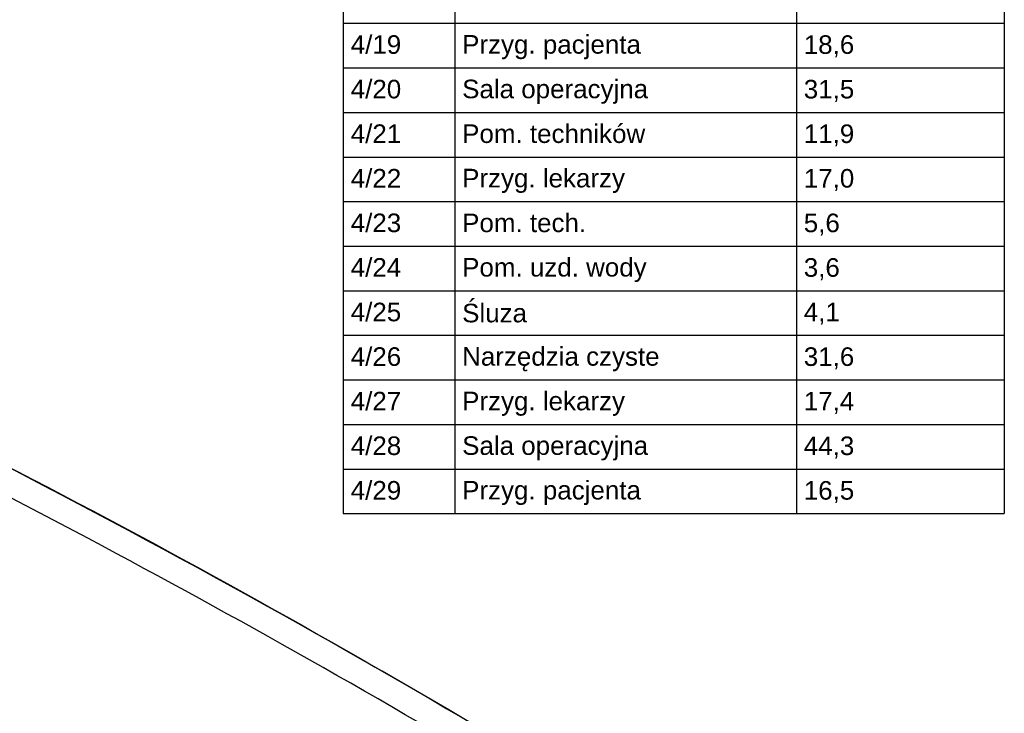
# Model space of a CAD drawing. Header units: millimetres. Extents: x -170998 to -45998, y 10557 to 52557.
# Tile 89 of 92: x -79941 to -66684, y 28569 to 37905. Entities that reach past the tile are written whole.
import ezdxf

# ---------------------------------------------------------------- set-up
doc = ezdxf.new("R2010")
doc.units = ezdxf.units.MM
doc.header["$MEASUREMENT"] = 0
for name, color, linetype in [('Linia', 7, 'Continuous'), ('Strop', 7, 'Continuous'), ('Tekst', 7, 'Continuous'), ('Ściana', 7, 'Continuous')]:
    doc.layers.add(name, color=color, linetype=linetype)
doc.styles.add('Arial', font='txt')

msp = doc.modelspace()

# ---------------------------------------------------------------- linework, layer by layer
at = {"layer": 'Linia'}
for p, q in [((-75583.724, 38456.652), (-75583.724, 37856.652)), ((-74083.724, 38456.652), (-74083.724, 37856.652)), ((-74083.724, 38456.652), (-74083.724, 37856.652)), ((-69483.724, 38456.652), (-69483.724, 37856.652)), ((-69483.724, 38456.652), (-69483.724, 37856.652)), ((-66683.724, 38456.652), (-66683.724, 37856.652)), ((-75583.724, 37856.652), (-74083.724, 37856.652)), ((-75583.724, 37856.652), (-74083.724, 37856.652)), ((-75583.724, 37856.652), (-75583.724, 37256.652)), ((-74083.724, 37856.652), (-74083.724, 37256.652)), ((-74083.724, 37856.652), (-69483.724, 37856.652)), ((-74083.724, 37856.652), (-69483.724, 37856.652)), ((-74083.724, 37856.652), (-74083.724, 37256.652)), ((-69483.724, 37856.652), (-69483.724, 37256.652)), ((-69483.724, 37856.652), (-66683.724, 37856.652)), ((-69483.724, 37856.652), (-66683.724, 37856.652)), ((-69483.724, 37856.652), (-69483.724, 37256.652)), ((-66683.724, 37856.652), (-66683.724, 37256.652)), ((-75583.724, 37256.652), (-74083.724, 37256.652)), ((-75583.724, 37256.652), (-74083.724, 37256.652)), ((-75583.724, 37256.652), (-75583.724, 36656.652)), ((-74083.724, 37256.652), (-74083.724, 36656.652)), ((-74083.724, 37256.652), (-69483.724, 37256.652)), ((-74083.724, 37256.652), (-69483.724, 37256.652)), ((-74083.724, 37256.652), (-74083.724, 36656.652)), ((-69483.724, 37256.652), (-69483.724, 36656.652)), ((-69483.724, 37256.652), (-66683.724, 37256.652)), ((-69483.724, 37256.652), (-66683.724, 37256.652)), ((-69483.724, 37256.652), (-69483.724, 36656.652)), ((-66683.724, 37256.652), (-66683.724, 36656.652)), ((-75583.724, 36656.652), (-74083.724, 36656.652)), ((-75583.724, 36656.652), (-74083.724, 36656.652)), ((-75583.724, 36656.652), (-75583.724, 36056.652)), ((-74083.724, 36656.652), (-74083.724, 36056.652)), ((-74083.724, 36656.652), (-69483.724, 36656.652)), ((-74083.724, 36656.652), (-69483.724, 36656.652)), ((-74083.724, 36656.652), (-74083.724, 36056.652)), ((-69483.724, 36656.652), (-69483.724, 36056.652)), ((-69483.724, 36656.652), (-66683.724, 36656.652)), ((-69483.724, 36656.652), (-66683.724, 36656.652)), ((-69483.724, 36656.652), (-69483.724, 36056.652)), ((-66683.724, 36656.652), (-66683.724, 36056.652)), ((-75583.724, 36056.652), (-74083.724, 36056.652)), ((-75583.724, 36056.652), (-74083.724, 36056.652)), ((-75583.724, 36056.652), (-75583.724, 35456.652)), ((-74083.724, 36056.652), (-74083.724, 35456.652)), ((-74083.724, 36056.652), (-69483.724, 36056.652)), ((-74083.724, 36056.652), (-69483.724, 36056.652)), ((-74083.724, 36056.652), (-74083.724, 35456.652)), ((-69483.724, 36056.652), (-69483.724, 35456.652)), ((-69483.724, 36056.652), (-66683.724, 36056.652)), ((-69483.724, 36056.652), (-66683.724, 36056.652)), ((-69483.724, 36056.652), (-69483.724, 35456.652)), ((-66683.724, 36056.652), (-66683.724, 35456.652)), ((-75583.724, 35456.652), (-74083.724, 35456.652)), ((-75583.724, 35456.652), (-74083.724, 35456.652)), ((-75583.724, 35456.652), (-75583.724, 34856.652)), ((-74083.724, 35456.652), (-74083.724, 34856.652)), ((-74083.724, 35456.652), (-69483.724, 35456.652)), ((-74083.724, 35456.652), (-69483.724, 35456.652)), ((-74083.724, 35456.652), (-74083.724, 34856.652)), ((-69483.724, 35456.652), (-69483.724, 34856.652)), ((-69483.724, 35456.652), (-66683.724, 35456.652)), ((-69483.724, 35456.652), (-66683.724, 35456.652)), ((-69483.724, 35456.652), (-69483.724, 34856.652)), ((-66683.724, 35456.652), (-66683.724, 34856.652)), ((-75583.724, 34856.652), (-74083.724, 34856.652)), ((-75583.724, 34856.652), (-74083.724, 34856.652)), ((-75583.724, 34856.652), (-75583.724, 34256.652)), ((-74083.724, 34856.652), (-74083.724, 34256.652)), ((-74083.724, 34856.652), (-69483.724, 34856.652)), ((-74083.724, 34856.652), (-69483.724, 34856.652)), ((-74083.724, 34856.652), (-74083.724, 34256.652)), ((-69483.724, 34856.652), (-69483.724, 34256.652)), ((-69483.724, 34856.652), (-66683.724, 34856.652)), ((-69483.724, 34856.652), (-66683.724, 34856.652)), ((-69483.724, 34856.652), (-69483.724, 34256.652)), ((-66683.724, 34856.652), (-66683.724, 34256.652)), ((-75583.724, 34256.652), (-74083.724, 34256.652)), ((-75583.724, 34256.652), (-74083.724, 34256.652)), ((-75583.724, 34256.652), (-75583.724, 33656.652)), ((-74083.724, 34256.652), (-74083.724, 33656.652)), ((-74083.724, 34256.652), (-69483.724, 34256.652)), ((-74083.724, 34256.652), (-69483.724, 34256.652)), ((-74083.724, 34256.652), (-74083.724, 33656.652)), ((-69483.724, 34256.652), (-69483.724, 33656.652)), ((-69483.724, 34256.652), (-66683.724, 34256.652)), ((-69483.724, 34256.652), (-66683.724, 34256.652)), ((-69483.724, 34256.652), (-69483.724, 33656.652)), ((-66683.724, 34256.652), (-66683.724, 33656.652)), ((-75583.724, 33656.652), (-74083.724, 33656.652)), ((-75583.724, 33656.652), (-74083.724, 33656.652)), ((-75583.724, 33656.652), (-75583.724, 33056.652)), ((-74083.724, 33656.652), (-74083.724, 33056.652)), ((-74083.724, 33656.652), (-69483.724, 33656.652)), ((-74083.724, 33656.652), (-69483.724, 33656.652)), ((-74083.724, 33656.652), (-74083.724, 33056.652)), ((-69483.724, 33656.652), (-69483.724, 33056.652)), ((-69483.724, 33656.652), (-66683.724, 33656.652)), ((-69483.724, 33656.652), (-66683.724, 33656.652)), ((-69483.724, 33656.652), (-69483.724, 33056.652)), ((-66683.724, 33656.652), (-66683.724, 33056.652)), ((-75583.724, 33056.652), (-74083.724, 33056.652)), ((-75583.724, 33056.652), (-74083.724, 33056.652)), ((-75583.724, 33056.652), (-75583.724, 32456.652)), ((-74083.724, 33056.652), (-74083.724, 32456.652)), ((-74083.724, 33056.652), (-69483.724, 33056.652)), ((-74083.724, 33056.652), (-69483.724, 33056.652)), ((-74083.724, 33056.652), (-74083.724, 32456.652)), ((-69483.724, 33056.652), (-69483.724, 32456.652)), ((-69483.724, 33056.652), (-66683.724, 33056.652)), ((-69483.724, 33056.652), (-66683.724, 33056.652)), ((-69483.724, 33056.652), (-69483.724, 32456.652)), ((-66683.724, 33056.652), (-66683.724, 32456.652)), ((-75583.724, 32456.652), (-74083.724, 32456.652)), ((-75583.724, 32456.652), (-74083.724, 32456.652)), ((-75583.724, 32456.652), (-75583.724, 31856.652)), ((-74083.724, 32456.652), (-74083.724, 31856.652)), ((-74083.724, 32456.652), (-69483.724, 32456.652)), ((-74083.724, 32456.652), (-69483.724, 32456.652)), ((-74083.724, 32456.652), (-74083.724, 31856.652)), ((-69483.724, 32456.652), (-69483.724, 31856.652)), ((-69483.724, 32456.652), (-66683.724, 32456.652)), ((-69483.724, 32456.652), (-66683.724, 32456.652)), ((-69483.724, 32456.652), (-69483.724, 31856.652)), ((-66683.724, 32456.652), (-66683.724, 31856.652)), ((-75583.724, 31856.652), (-74083.724, 31856.652)), ((-75583.724, 31856.652), (-74083.724, 31856.652)), ((-75583.724, 31856.652), (-75583.724, 31256.652)), ((-74083.724, 31856.652), (-74083.724, 31256.652)), ((-74083.724, 31856.652), (-69483.724, 31856.652)), ((-74083.724, 31856.652), (-69483.724, 31856.652)), ((-74083.724, 31856.652), (-74083.724, 31256.652)), ((-69483.724, 31856.652), (-69483.724, 31256.652)), ((-69483.724, 31856.652), (-66683.724, 31856.652)), ((-69483.724, 31856.652), (-66683.724, 31856.652)), ((-69483.724, 31856.652), (-69483.724, 31256.652)), ((-66683.724, 31856.652), (-66683.724, 31256.652)), ((-75583.724, 31256.652), (-66683.724, 31256.652))]:
    msp.add_line(p, q, dxfattribs=at)
at = {"layer": 'Strop', "flags": 128}
msp.add_lwpolyline([(-114963.364, 42885.522, -0.034912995), (-97147.904, 38702.246, -0.03139835), (-83179.127, 33388.934, -0.003589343), (-81600.813, 32648.61, -0.015549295), (-75154.286, 29191.532, -0.0168287), (-67557.968, 24484.617), (-67557.968, 20745.281), (-74808.018, 20745.281), (-74808.018, 16049.32), (-96528.019, 16049.32), (-96528.019, 14639.32), (-140258.019, 14639.32)], format="xyb", dxfattribs=at)
at = {"layer": 'Ściana'}
for radius, start, end in [(131317.865, 56.28198176, 63.53325138), (130967.865, 57.19530479, 63.13880596)]:
    msp.add_arc((-140453.307, -84742.896), radius, start, end, dxfattribs=at)

# ---------------------------------------------------------------- texts
at = {"layer": 'Tekst', "char_height": 250, "attachment_point": 4, "style": 'Arial'}
for s, insert in [('\\A1;{\\fArial|b0|i0|c238|p38;4/19}', (-75483.724, 37568.882)), ('\\A1;{\\fArial|b0|i0|c238|p38;Przyg. pacjenta}', (-73983.724, 37534.939)), ('\\A1;{\\fArial|b0|i0|c238|p38;18,6}', (-69383.724, 37546.682)), ('\\A1;{\\fArial|b0|i0|c238|p38;4/20}', (-75483.724, 36968.882)), ('\\A1;{\\fArial|b0|i0|c238|p38;Sala operacyjna}', (-73983.724, 36934.939)), ('\\A1;{\\fArial|b0|i0|c238|p38;31,5}', (-69383.724, 36946.682)), ('\\A1;{\\fArial|b0|i0|c238|p38;4/21}', (-75483.724, 36368.882)), ('\\A1;{\\fArial|b0|i0|c238|p38;Pom. techników}', (-73983.724, 36368.967)), ('\\A1;{\\fArial|b0|i0|c238|p38;11,9}', (-69383.724, 36346.682)), ('\\A1;{\\fArial|b0|i0|c238|p38;4/22}', (-75483.724, 35768.882)), ('\\A1;{\\fArial|b0|i0|c238|p38;Przyg. lekarzy}', (-73983.724, 35734.939)), ('\\A1;{\\fArial|b0|i0|c238|p38;17,0}', (-69383.724, 35746.682)), ('\\A1;{\\fArial|b0|i0|c238|p38;4/23}', (-75483.724, 35168.796)), ('\\A1;{\\fArial|b0|i0|c238|p38;Pom. tech.}', (-73983.724, 35168.967)), ('\\A1;{\\fArial|b0|i0|c238|p38;5,6}', (-69383.724, 35146.682)), ('\\A1;{\\fArial|b0|i0|c238|p38;4/24}', (-75483.724, 34568.882)), ('\\A1;{\\fArial|b0|i0|c238|p38;Pom. uzd. wody}', (-73983.724, 34534.939)), ('\\A1;{\\fArial|b0|i0|c238|p38;3,6}', (-69383.724, 34546.682)), ('\\A1;{\\fArial|b0|i0|c238|p38;4/25}', (-75483.724, 33968.882)), ('\\A1;{\\fArial|b0|i0|c238|p38;Śluza}', (-73983.724, 33954.709)), ('\\A1;{\\fArial|b0|i0|c238|p38;4,1}', (-69383.724, 33946.682)), ('\\A1;{\\fArial|b0|i0|c238|p38;4/26}', (-75483.724, 33368.882)), ('\\A1;{\\fArial|b0|i0|c238|p38;Narzędzia czyste}', (-73983.724, 33334.939)), ('\\A1;{\\fArial|b0|i0|c238|p38;31,6}', (-69383.724, 33346.682)), ('\\A1;{\\fArial|b0|i0|c238|p38;4/27}', (-75483.724, 32768.882)), ('\\A1;{\\fArial|b0|i0|c238|p38;Przyg. lekarzy}', (-73983.724, 32734.939)), ('\\A1;{\\fArial|b0|i0|c238|p38;17,4}', (-69383.724, 32746.682)), ('\\A1;{\\fArial|b0|i0|c238|p38;4/28}', (-75483.724, 32168.882)), ('\\A1;{\\fArial|b0|i0|c238|p38;Sala operacyjna}', (-73983.724, 32134.939)), ('\\A1;{\\fArial|b0|i0|c238|p38;44,3}', (-69383.724, 32146.682)), ('\\A1;{\\fArial|b0|i0|c238|p38;4/29}', (-75483.724, 31568.882)), ('\\A1;{\\fArial|b0|i0|c238|p38;Przyg. pacjenta}', (-73983.724, 31534.939)), ('\\A1;{\\fArial|b0|i0|c238|p38;16,5}', (-69383.724, 31546.682))]:
    msp.add_mtext(s, dxfattribs=dict(at, insert=insert))

doc.saveas('drawing.dxf')
